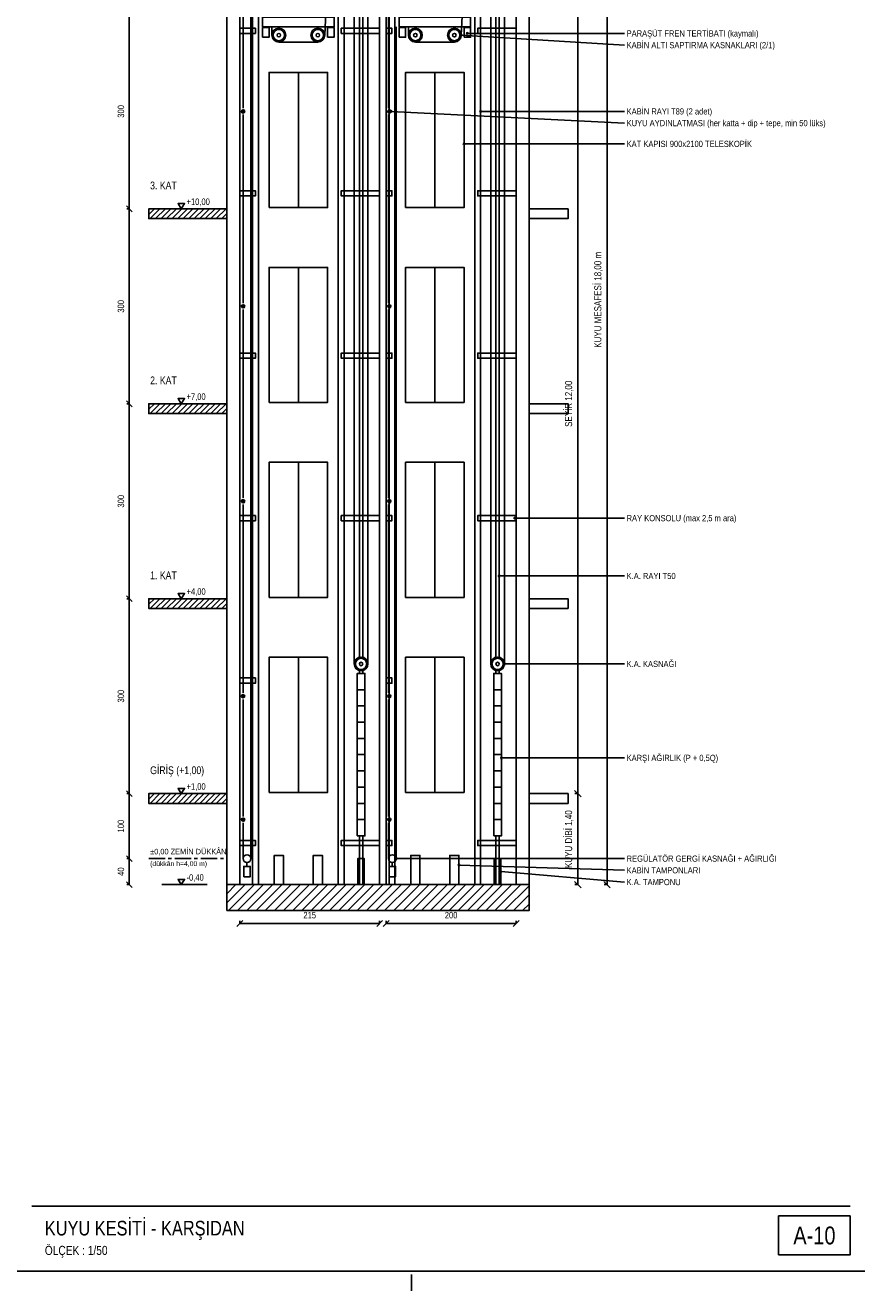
# Model space of a CAD drawing. Header units: centimetres. Extents: x 0 to 13360, y -30 to 2970.
# Tile 15 of 27: x 9956 to 11235, y -30 to 1918. Entities that reach past the tile are written whole.
import ezdxf
from ezdxf.enums import TextEntityAlignment as Align

# ---------------------------------------------------------------- set-up
doc = ezdxf.new("R2010")
doc.units = ezdxf.units.CM
doc.linetypes.add('CENTER', pattern=[40, 25, -5, 5, -5])
for name, color, linetype in [('ASN-ANTET', 4, 'CONTINUOUS'), ('ASN-BASLIK', 5, 'CONTINUOUS'), ('ASN-CERCEVE', 7, 'CONTINUOUS'), ('ASN-DUVAR', 7, 'CONTINUOUS'), ('ASN-EKSEN', 8, 'CENTER'), ('ASN-ELEKTRIK', 3, 'CONTINUOUS'), ('ASN-HALAT', 6, 'CONTINUOUS'), ('ASN-KA', 30, 'CONTINUOUS'), ('ASN-KABIN', 5, 'CONTINUOUS'), ('ASN-KAPI', 3, 'CONTINUOUS'), ('ASN-KOT', 2, 'CONTINUOUS'), ('ASN-MOTOR', 6, 'CONTINUOUS'), ('ASN-OLCU', 3, 'CONTINUOUS'), ('ASN-RAY', 1, 'CONTINUOUS'), ('ASN-TARAMA', 8, 'CONTINUOUS'), ('ASN-YAZI', 4, 'CONTINUOUS'), ('ASN-YUK', 1, 'CONTINUOUS')]:
    doc.layers.add(name, color=color, linetype=linetype)
doc.styles.get("Standard").update_dxf_attribs({"font": 'arial.ttf', "width": 0.8})

msp = doc.modelspace()

# ---------------------------------------------------------------- linework, layer by layer
at = {"layer": 'ASN-ANTET'}
msp.add_line((9966, 100), (11224.9, 100), dxfattribs=at)
msp.add_lwpolyline([(11114.9, 25), (11224.9, 25), (11224.9, 85), (11114.9, 85)], close=True, dxfattribs=at)
at = {"layer": 'ASN-CERCEVE'}
for points in [[(0, 0), (13359.9, 0), (13359.9, 2970), (0, 2970)], [(100, 0), (13334.9, 0), (13334.9, 2970), (100, 2970)]]:
    msp.add_lwpolyline(points, close=True, dxfattribs=at)
at = {"layer": 'ASN-DUVAR'}
for p, q in [((10266, 595), (10266, 2395)), ((10286, 595), (10286, 2395)), ((10501, 595), (10501, 2395)), ((10511, 595), (10511, 2395)), ((10711, 595), (10711, 2395)), ((10731, 595), (10731, 2395))]:
    msp.add_line(p, q, dxfattribs=at)
for points in [[(10266, 1620), (10146, 1620), (10146, 1635), (10266, 1635)], [(10731, 1620), (10791, 1620), (10791, 1635), (10731, 1635)], [(10266, 1320), (10146, 1320), (10146, 1335), (10266, 1335)], [(10731, 1320), (10791, 1320), (10791, 1335), (10731, 1335)], [(10266, 1020), (10146, 1020), (10146, 1035), (10266, 1035)], [(10731, 1020), (10791, 1020), (10791, 1035), (10731, 1035)], [(10266, 720), (10146, 720), (10146, 735), (10266, 735)], [(10731, 720), (10791, 720), (10791, 735), (10731, 735)]]:
    msp.add_lwpolyline(points, dxfattribs=at)
msp.add_lwpolyline([(10266, 555), (10731, 555), (10731, 595), (10266, 595)], close=True, dxfattribs=at)
at = {"layer": 'ASN-EKSEN'}
for p, q in [((10146, 635), (10261, 635)), ((10550, -30), (10550, -5))]:
    msp.add_line(p, q, dxfattribs=at)
at = {"layer": 'ASN-ELEKTRIK'}
for p, q in [((10289.3, 1783.3), (10292.7, 1786.7)), ((10289.3, 1786.7), (10292.7, 1783.3)), ((10514.3, 1783.3), (10517.7, 1786.7)), ((10514.3, 1786.7), (10517.7, 1783.3)), ((10289.3, 1483.3), (10292.7, 1486.7)), ((10289.3, 1486.7), (10292.7, 1483.3)), ((10514.3, 1483.3), (10517.7, 1486.7)), ((10514.3, 1486.7), (10517.7, 1483.3)), ((10289.3, 1183.3), (10292.7, 1186.7)), ((10289.3, 1186.7), (10292.7, 1183.3)), ((10514.3, 1183.3), (10517.7, 1186.7)), ((10514.3, 1186.7), (10517.7, 1183.3)), ((10289.3, 883.3), (10292.7, 886.7)), ((10289.3, 886.7), (10292.7, 883.3)), ((10514.3, 883.3), (10517.7, 886.7)), ((10514.3, 886.7), (10517.7, 883.3)), ((10289.3, 693.3), (10292.7, 696.7)), ((10289.3, 696.7), (10292.7, 693.3)), ((10514.3, 693.3), (10517.7, 696.7)), ((10514.3, 696.7), (10517.7, 693.3))]:
    msp.add_line(p, q, dxfattribs=at)
for centre in [(10291, 1785), (10516, 1785), (10291, 1485), (10516, 1485), (10291, 1185), (10516, 1185), (10291, 885), (10516, 885), (10291, 695), (10516, 695)]:
    msp.add_circle(centre, 2.5, dxfattribs=at)
at = {"layer": 'ASN-HALAT'}
for p, q in [((10303, 635), (10303, 2350)), ((10416.6, 1902.4), (10437.9, 2344)), ((10461.9, 934.6), (10461.9, 2344)), ((10626.6, 1902.4), (10647.9, 2344)), ((10671.9, 934.6), (10671.9, 2344)), ((10483.1, 934.6), (10483.1, 2305)), ((10693.1, 934.6), (10693.1, 2305)), ((10291, 1790), (10291, 2080)), ((10514.5, 1790), (10514.5, 2080)), ((10335.4, 1902.4), (10335.4, 1915)), ((10526.5, 635), (10526.5, 1915)), ((10545.4, 1902.4), (10545.4, 1915)), ((10346, 1891.8), (10406, 1891.8)), ((10556, 1891.8), (10616, 1891.8)), ((10291, 1490), (10291, 1780)), ((10514.5, 1490), (10514.5, 1780)), ((10291, 1190), (10291, 1480)), ((10514.5, 1190), (10514.5, 1480)), ((10291, 890), (10291, 1180)), ((10514.5, 890), (10514.5, 1180)), ((10291, 700), (10291, 880)), ((10514.5, 700), (10514.5, 880)), ((10291, 635), (10291, 690)), ((10514.5, 635), (10514.5, 690))]:
    msp.add_line(p, q, dxfattribs=at)
at = {"layer": 'ASN-KA'}
for p, q in [((10466.5, 895), (10478.5, 895)), ((10676.5, 895), (10688.5, 895)), ((10466.5, 870), (10478.5, 870)), ((10676.5, 870), (10688.5, 870)), ((10466.5, 845), (10478.5, 845)), ((10676.5, 845), (10688.5, 845)), ((10466.5, 820), (10478.5, 820)), ((10676.5, 820), (10688.5, 820)), ((10466.5, 795), (10478.5, 795)), ((10676.5, 795), (10688.5, 795)), ((10466.5, 770), (10478.5, 770)), ((10676.5, 770), (10688.5, 770)), ((10466.5, 745), (10478.5, 745)), ((10676.5, 745), (10688.5, 745)), ((10466.5, 720), (10478.5, 720)), ((10676.5, 720), (10688.5, 720)), ((10466.5, 695), (10478.5, 695)), ((10676.5, 695), (10688.5, 695))]:
    msp.add_line(p, q, dxfattribs=at)
for points in [[(10466.5, 670), (10478.5, 670), (10478.5, 920), (10466.5, 920)], [(10676.5, 670), (10688.5, 670), (10688.5, 920), (10676.5, 920)]]:
    msp.add_lwpolyline(points, close=True, dxfattribs=at)
at = {"layer": 'ASN-KABIN'}
for points in [[(10321, 1915), (10431, 1915), (10431, 1930), (10321, 1930)], [(10531, 1915), (10641, 1915), (10641, 1930), (10531, 1930)]]:
    msp.add_lwpolyline(points, close=True, dxfattribs=at)
at = {"layer": 'ASN-KAPI'}
for p, q in [((10376, 1637), (10376, 1845)), ((10586, 1637), (10586, 1845)), ((10376, 1337), (10376, 1545)), ((10586, 1337), (10586, 1545)), ((10376, 1037), (10376, 1245)), ((10586, 1037), (10586, 1245)), ((10376, 737), (10376, 945)), ((10586, 737), (10586, 945))]:
    msp.add_line(p, q, dxfattribs=at)
for points in [[(10331, 1637), (10421, 1637), (10421, 1845), (10331, 1845)], [(10541, 1637), (10631, 1637), (10631, 1845), (10541, 1845)], [(10331, 1337), (10421, 1337), (10421, 1545), (10331, 1545)], [(10541, 1337), (10631, 1337), (10631, 1545), (10541, 1545)], [(10331, 1037), (10421, 1037), (10421, 1245), (10331, 1245)], [(10541, 1037), (10631, 1037), (10631, 1245), (10541, 1245)], [(10331, 737), (10421, 737), (10421, 945), (10331, 945)], [(10541, 737), (10631, 737), (10631, 945), (10541, 945)]]:
    msp.add_lwpolyline(points, close=True, dxfattribs=at)
at = {"layer": 'ASN-KOT'}
for p, q in [((10166, 1635), (10236, 1635)), ((10166, 1335), (10236, 1335)), ((10166, 1035), (10236, 1035)), ((10166, 735), (10236, 735)), ((10166, 595), (10236, 595))]:
    msp.add_line(p, q, dxfattribs=at)
for points in [[(10196, 1635), (10191, 1643), (10201, 1643)], [(10196, 1335), (10191, 1343), (10201, 1343)], [(10196, 1035), (10191, 1043), (10201, 1043)], [(10196, 735), (10191, 743), (10201, 743)], [(10196, 595), (10191, 603), (10201, 603)]]:
    msp.add_lwpolyline(points, close=True, dxfattribs=at)
at = {"layer": 'ASN-MOTOR'}
for p, q in [((10297, 623), (10297, 629)), ((10520.5, 623), (10520.5, 629))]:
    msp.add_line(p, q, dxfattribs=at)
for points in [[(10292, 607), (10302, 607), (10302, 623), (10292, 623)], [(10515.5, 607), (10525.5, 607), (10525.5, 623), (10515.5, 623)]]:
    msp.add_lwpolyline(points, close=True, dxfattribs=at)
for centre, radius in [((10346, 1902.4), 10.6), ((10346, 1902.4), 8.69), ((10406, 1902.4), 10.6), ((10406, 1902.4), 8.69), ((10556, 1902.4), 10.6), ((10556, 1902.4), 8.69), ((10616, 1902.4), 10.6), ((10616, 1902.4), 8.69), ((10346, 1902.4), 2.65), ((10406, 1902.4), 2.65), ((10556, 1902.4), 2.65), ((10616, 1902.4), 2.65), ((10472.5, 934.6), 10.6), ((10472.5, 934.6), 8.69), ((10472.5, 934.6), 2.65), ((10682.5, 934.6), 10.6), ((10682.5, 934.6), 8.69), ((10682.5, 934.6), 2.65), ((10297, 635), 6), ((10520.5, 635), 6)]:
    msp.add_circle(centre, radius, dxfattribs=at)
at = {"layer": 'ASN-OLCU'}
for p, q in [((10851, 595), (10851, 2395)), ((10116, 1635), (10116, 1935)), ((10806, 735), (10806, 1935)), ((10120.5, 1630.5), (10111.5, 1639.5)), ((10120.5, 1630.5), (10111.5, 1639.5)), ((10116, 1635), (10112, 1635)), ((10116, 1635), (10112, 1635)), ((10116, 1335), (10116, 1635)), ((10120.5, 1330.5), (10111.5, 1339.5)), ((10120.5, 1330.5), (10111.5, 1339.5)), ((10116, 1335), (10112, 1335)), ((10116, 1335), (10112, 1335)), ((10116, 1035), (10116, 1335)), ((10120.5, 1030.5), (10111.5, 1039.5)), ((10120.5, 1030.5), (10111.5, 1039.5)), ((10116, 1035), (10112, 1035)), ((10116, 1035), (10112, 1035)), ((10116, 735), (10116, 1035)), ((10120.5, 730.5), (10111.5, 739.5)), ((10120.5, 730.5), (10111.5, 739.5)), ((10116, 735), (10112, 735)), ((10116, 735), (10112, 735)), ((10116, 635), (10116, 735)), ((10810.9, 730.1), (10801, 740)), ((10810.9, 730.1), (10801, 740)), ((10806, 735), (10801.6, 735)), ((10806, 735), (10801.6, 735)), ((10806, 595), (10806, 735)), ((10120.5, 630.5), (10111.5, 639.5)), ((10120.5, 630.5), (10111.5, 639.5)), ((10116, 635), (10112, 635)), ((10116, 635), (10112, 635)), ((10116, 595), (10116, 635)), ((10120.5, 590.5), (10111.5, 599.5)), ((10116, 595), (10112, 595)), ((10810.9, 590.1), (10801, 600)), ((10806, 595), (10801.6, 595)), ((10855.9, 590.1), (10846, 600)), ((10851, 595), (10846.6, 595)), ((10281.5, 530.5), (10290.5, 539.5)), ((10286, 535), (10286, 539)), ((10286, 535), (10501, 535)), ((10496.5, 530.5), (10505.5, 539.5)), ((10501, 535), (10501, 539)), ((10506.5, 530.5), (10515.5, 539.5)), ((10511, 535), (10511, 539)), ((10511, 535), (10711, 535)), ((10706.5, 530.5), (10715.5, 539.5)), ((10711, 535), (10711, 539))]:
    msp.add_line(p, q, dxfattribs=at)
at = {"layer": 'ASN-RAY'}
for p, q in [((10305.6, 595), (10305.6, 2393)), ((10314.5, 595), (10314.5, 2393)), ((10515.6, 595), (10515.6, 2340)), ((10524.5, 595), (10524.5, 2340)), ((10437.5, 595), (10437.5, 2294.3)), ((10446.4, 595), (10446.4, 2281.9)), ((10647.5, 595), (10647.5, 2294.3)), ((10656.4, 595), (10656.4, 2281.9)), ((10470, 945.6), (10470, 2249)), ((10475, 945.6), (10475, 2242)), ((10680, 945.6), (10680, 2249)), ((10685, 945.6), (10685, 2242)), ((10470, 920), (10470, 923.6)), ((10475, 920), (10475, 923.6)), ((10680, 920), (10680, 923.6)), ((10685, 920), (10685, 923.6)), ((10470, 595), (10470, 670)), ((10475, 595), (10475, 670)), ((10680, 595), (10680, 670)), ((10685, 595), (10685, 670))]:
    msp.add_line(p, q, dxfattribs=at)
for points in [[(10286, 1905), (10310, 1905), (10310, 1913), (10286, 1913)], [(10501, 1905), (10442, 1905), (10442, 1913), (10501, 1913)], [(10511, 1905), (10520, 1905), (10520, 1913), (10511, 1913)], [(10711, 1905), (10652, 1905), (10652, 1913), (10711, 1913)], [(10286, 1655), (10310, 1655), (10310, 1663), (10286, 1663)], [(10501, 1655), (10442, 1655), (10442, 1663), (10501, 1663)], [(10511, 1655), (10520, 1655), (10520, 1663), (10511, 1663)], [(10711, 1655), (10652, 1655), (10652, 1663), (10711, 1663)], [(10286, 1405), (10310, 1405), (10310, 1413), (10286, 1413)], [(10501, 1405), (10442, 1405), (10442, 1413), (10501, 1413)], [(10511, 1405), (10520, 1405), (10520, 1413), (10511, 1413)], [(10711, 1405), (10652, 1405), (10652, 1413), (10711, 1413)], [(10286, 1155), (10310, 1155), (10310, 1163), (10286, 1163)], [(10501, 1155), (10442, 1155), (10442, 1163), (10501, 1163)], [(10511, 1155), (10520, 1155), (10520, 1163), (10511, 1163)], [(10711, 1155), (10652, 1155), (10652, 1163), (10711, 1163)], [(10286, 905), (10310, 905), (10310, 913), (10286, 913)], [(10511, 905), (10520, 905), (10520, 913), (10511, 913)], [(10286, 655), (10310, 655), (10310, 663), (10286, 663)], [(10501, 655), (10442, 655), (10442, 663), (10501, 663)], [(10511, 655), (10520, 655), (10520, 663), (10511, 663)], [(10711, 655), (10652, 655), (10652, 663), (10711, 663)]]:
    msp.add_lwpolyline(points, dxfattribs=at)
at = {"layer": 'ASN-TARAMA'}
for p, q in [((10146, 1626.5), (10154.5, 1635)), ((10148, 1620), (10163, 1635)), ((10156.5, 1620), (10171.5, 1635)), ((10164.9, 1620), (10179.9, 1635)), ((10173.4, 1620), (10188.4, 1635)), ((10181.9, 1620), (10196.9, 1635)), ((10190.4, 1620), (10205.4, 1635)), ((10198.9, 1620), (10213.9, 1635)), ((10207.4, 1620), (10222.4, 1635)), ((10215.9, 1620), (10230.9, 1635)), ((10224.3, 1620), (10239.3, 1635)), ((10232.8, 1620), (10247.8, 1635)), ((10241.3, 1620), (10256.3, 1635)), ((10249.8, 1620), (10264.8, 1635)), ((10258.3, 1620), (10266, 1627.7)), ((10146, 1326.5), (10154.5, 1335)), ((10148, 1320), (10163, 1335)), ((10156.5, 1320), (10171.5, 1335)), ((10164.9, 1320), (10179.9, 1335)), ((10173.4, 1320), (10188.4, 1335)), ((10181.9, 1320), (10196.9, 1335)), ((10190.4, 1320), (10205.4, 1335)), ((10198.9, 1320), (10213.9, 1335)), ((10207.4, 1320), (10222.4, 1335)), ((10215.9, 1320), (10230.9, 1335)), ((10224.3, 1320), (10239.3, 1335)), ((10232.8, 1320), (10247.8, 1335)), ((10241.3, 1320), (10256.3, 1335)), ((10249.8, 1320), (10264.8, 1335)), ((10258.3, 1320), (10266, 1327.7)), ((10146, 1026.5), (10154.5, 1035)), ((10148, 1020), (10163, 1035)), ((10156.5, 1020), (10171.5, 1035)), ((10164.9, 1020), (10179.9, 1035)), ((10173.4, 1020), (10188.4, 1035)), ((10181.9, 1020), (10196.9, 1035)), ((10190.4, 1020), (10205.4, 1035)), ((10198.9, 1020), (10213.9, 1035)), ((10207.4, 1020), (10222.4, 1035)), ((10215.9, 1020), (10230.9, 1035)), ((10224.3, 1020), (10239.3, 1035)), ((10232.8, 1020), (10247.8, 1035)), ((10241.3, 1020), (10256.3, 1035)), ((10249.8, 1020), (10264.8, 1035)), ((10258.3, 1020), (10266, 1027.7)), ((10146, 726.5), (10154.5, 735)), ((10148, 720), (10163, 735)), ((10156.5, 720), (10171.5, 735)), ((10164.9, 720), (10179.9, 735)), ((10173.4, 720), (10188.4, 735)), ((10181.9, 720), (10196.9, 735)), ((10190.4, 720), (10205.4, 735)), ((10198.9, 720), (10213.9, 735)), ((10207.4, 720), (10222.4, 735)), ((10215.9, 720), (10230.9, 735)), ((10224.3, 720), (10239.3, 735)), ((10232.8, 720), (10247.8, 735)), ((10241.3, 720), (10256.3, 735)), ((10249.8, 720), (10264.8, 735)), ((10258.3, 720), (10266, 727.7)), ((10266, 580.9), (10280.1, 595)), ((10266, 566.7), (10294.3, 595)), ((10268.4, 555), (10308.4, 595)), ((10282.6, 555), (10322.6, 595)), ((10296.7, 555), (10336.7, 595)), ((10310.9, 555), (10350.9, 595)), ((10325, 555), (10365, 595)), ((10339.1, 555), (10379.1, 595)), ((10353.3, 555), (10393.3, 595)), ((10367.4, 555), (10407.4, 595)), ((10381.6, 555), (10421.6, 595)), ((10395.7, 555), (10435.7, 595)), ((10409.8, 555), (10449.8, 595)), ((10424, 555), (10464, 595)), ((10438.1, 555), (10478.1, 595)), ((10452.3, 555), (10492.3, 595)), ((10466.4, 555), (10506.4, 595)), ((10480.6, 555), (10520.6, 595)), ((10494.7, 555), (10534.7, 595)), ((10508.8, 555), (10548.8, 595)), ((10523, 555), (10563, 595)), ((10537.1, 555), (10577.1, 595)), ((10551.3, 555), (10591.3, 595)), ((10565.4, 555), (10605.4, 595)), ((10579.5, 555), (10619.5, 595)), ((10593.7, 555), (10633.7, 595)), ((10607.8, 555), (10647.8, 595)), ((10622, 555), (10662, 595)), ((10636.1, 555), (10676.1, 595)), ((10650.3, 555), (10690.3, 595)), ((10664.4, 555), (10704.4, 595)), ((10678.5, 555), (10718.5, 595)), ((10692.7, 555), (10731, 593.3)), ((10706.8, 555), (10731, 579.2)), ((10721, 555), (10731, 565))]:
    msp.add_line(p, q, dxfattribs=at)
at = {"layer": 'ASN-YAZI'}
for p, q in [((10626.6, 1902.4), (10878, 1887)), ((10636, 1905), (10878, 1905)), ((10518.5, 1785), (10878, 1767)), ((10656.4, 1785), (10878, 1785)), ((10631, 1735), (10878, 1735)), ((10709, 1159), (10878, 1159)), ((10685, 1070), (10878, 1070)), ((10693.1, 934.6), (10878, 934.6)), ((10688.5, 790), (10878, 790)), ((10526.5, 635), (10878, 635)), ((10623, 625), (10878, 617)), ((10687.5, 615), (10878, 598.9))]:
    msp.add_line(p, q, dxfattribs=at)
for centre in [(10626.6, 1902.4), (10636, 1905), (10518.5, 1785), (10656.4, 1785), (10631, 1735), (10709, 1159), (10685, 1070), (10693.1, 934.6), (10688.5, 790), (10526.5, 635), (10623, 625), (10687.5, 615)]:
    msp.add_circle(centre, 1.2, dxfattribs=at)
at = {"layer": 'ASN-YUK'}
for points in [[(10321, 1899), (10331, 1899), (10331, 1914), (10321, 1914)], [(10421, 1899), (10431, 1899), (10431, 1914), (10421, 1914)], [(10531, 1899), (10541, 1899), (10541, 1914), (10531, 1914)], [(10631, 1899), (10641, 1899), (10641, 1914), (10631, 1914)]]:
    msp.add_lwpolyline(points, close=True, dxfattribs=at)
for points in [[(10339, 595), (10339, 640), (10353, 640), (10353, 595)], [(10399, 595), (10399, 640), (10413, 640), (10413, 595)], [(10467.5, 595), (10467.5, 635), (10477.5, 635), (10477.5, 595)], [(10549, 595), (10549, 640), (10563, 640), (10563, 595)], [(10609, 595), (10609, 640), (10623, 640), (10623, 595)], [(10677.5, 595), (10677.5, 635), (10687.5, 635), (10687.5, 595)]]:
    msp.add_lwpolyline(points, dxfattribs=at)

# ---------------------------------------------------------------- texts
at = {"layer": 'ASN-ANTET', "width": 0.8}
msp.add_text('A-10', height=27.5, dxfattribs=at).set_placement((11169.9, 55), align=Align.MIDDLE_CENTER)
msp.add_text('ÖLÇEK : 1/50', height=14, dxfattribs=at).set_placement((9986, 25))
at = {"layer": 'ASN-BASLIK', "width": 0.8}
for s, height, p in [('3. KAT', 12, (10148, 1665)), ('2. KAT', 12, (10148, 1365)), ('1. KAT', 12, (10148, 1065)), ('GİRİŞ (+1,00)', 12, (10148, 765)), ('KUYU KESİTİ - KARŞIDAN', 22.5, (9986, 55))]:
    msp.add_text(s, height=height, dxfattribs=at).set_placement(p)
at = {"layer": 'ASN-KOT', "width": 0.8}
for s, height, p in [('+10,00', 10, (10204, 1638)), ('+7,00', 10, (10204, 1338)), ('+4,00', 10, (10204, 1038)), ('+1,00', 10, (10204, 738)), ('%%p0,00 ZEMİN DÜKKÂN', 8.5, (10148, 639)), ('-0,40', 10, (10204, 598))]:
    msp.add_text(s, height=height, dxfattribs=at).set_placement(p, align=Align.BOTTOM_LEFT)
msp.add_text('(dükkân h=4,00 m)', height=7.5, dxfattribs=at).set_placement((10148, 631), align=Align.TOP_LEFT)
at = {"layer": 'ASN-OLCU', "width": 0.8}
for s, height, p in [('300', 10, (10111, 1785)), ('KUYU MESAFESİ 18,00 m', 11, (10845.5, 1495)), ('300', 10, (10111, 1485)), ('SEYİR 12,00', 11, (10800.5, 1335)), ('300', 10, (10111, 1185)), ('300', 10, (10111, 885)), ('KUYU DİBİ 1,40', 11, (10800.5, 665)), ('100', 10, (10111, 685)), ('40', 10, (10111, 615))]:
    msp.add_text(s, height=height, rotation=90, dxfattribs=at).set_placement(p, align=Align.BOTTOM_CENTER)
for s, p in [('215', (10393.5, 540)), ('200', (10611, 540))]:
    msp.add_text(s, height=10, dxfattribs=at).set_placement(p, align=Align.BOTTOM_CENTER)
at = {"layer": 'ASN-YAZI', "width": 0.8}
for s, p in [('PARAŞÜT FREN TERTİBATI (kaymalı)', (10881, 1905)), ('KABİN ALTI SAPTIRMA KASNAKLARI (2/1)', (10881, 1887)), ('KABİN RAYI T89 (2 adet)', (10881, 1785)), ('KUYU AYDINLATMASI (her katta + dip + tepe, min 50 lüks)', (10881, 1767)), ('KAT KAPISI 900x2100 TELESKOPİK', (10881, 1735)), ('RAY KONSOLU (max 2,5 m ara)', (10881, 1159)), ('K.A. RAYI T50', (10881, 1070)), ('K.A. KASNAĞI', (10881, 934.6)), ('KARŞI AĞIRLIK (P + 0,5Q)', (10881, 790)), ('REGÜLATÖR GERGİ KASNAĞI + AĞIRLIĞI', (10881, 635)), ('KABİN TAMPONLARI', (10881, 617)), ('K.A. TAMPONU', (10881, 598.9))]:
    msp.add_text(s, height=9.5, dxfattribs=at).set_placement(p, align=Align.MIDDLE_LEFT)

doc.saveas('drawing.dxf')
